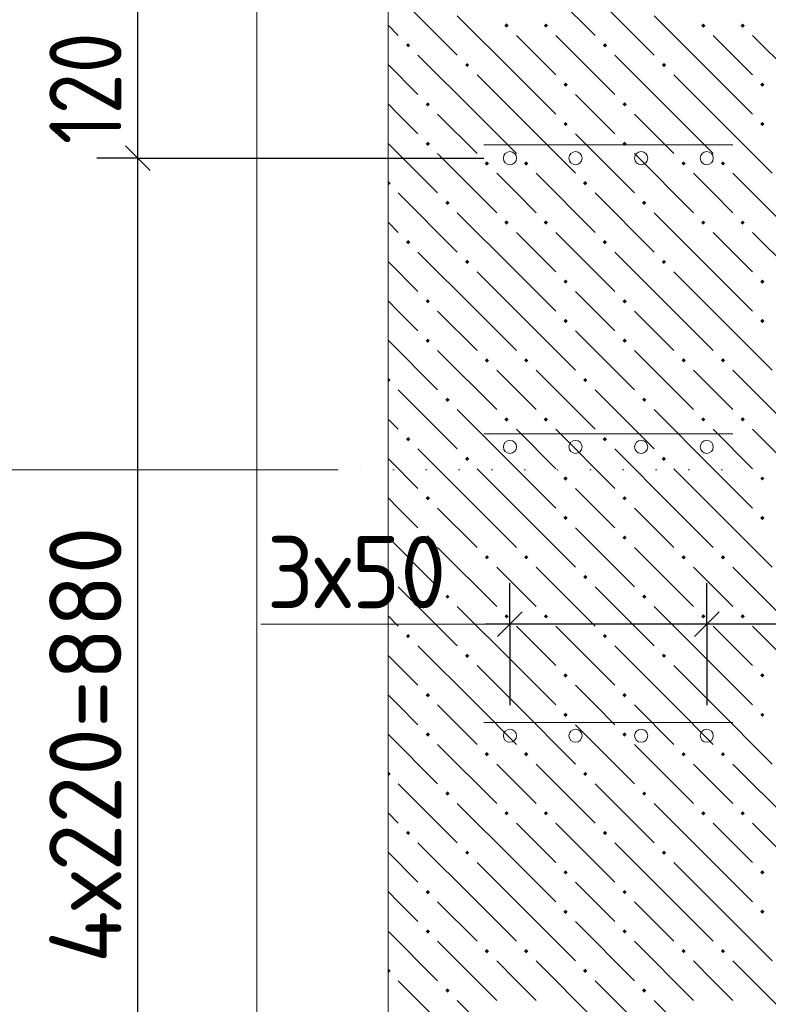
# Model space of a CAD drawing. Header units: millimetres. Extents: x 0 to 50400, y 0 to 35640.
# Tile 26 of 46: x 5174 to 7914, y 27942 to 31542. Entities that reach past the tile are written whole.
import ezdxf

# ---------------------------------------------------------------- set-up
doc = ezdxf.new("R2010")
doc.units = ezdxf.units.MM
doc.linetypes.add('______9', pattern=[120, 0, -120])
for name, color, linetype, lineweight in [('Standard', 7, 'Continuous', 25), ('ЖБ Перекрытие верхний уровень', 7, 'Continuous', 35), ('Размерная линия_ общее', 7, 'Continuous', 13)]:
    doc.layers.add(name, color=color, linetype=linetype, lineweight=lineweight)
doc.layers.add('Вспомогательная арматура', color=7, linetype='Continuous', lineweight=18, true_color=0x656565)
doc.layers.add('Поперечная арматура', color=7, linetype='Continuous', lineweight=18, true_color=0x5a2814)
doc.layers.add('Размерная выноска', color=7, linetype='Continuous')
doc.styles.add('ISOCPEUR', font='txt')

msp = doc.modelspace()

# ---------------------------------------------------------------- hatches: boundary and pattern name
at = {"layer": 'ЖБ Перекрытие верхний уровень', "linetype": 'Continuous', "lineweight": 18, "transparency": 33554687}
for points in [[(6947.9, 31520.3), (6955.7, 31528.1), (6963.5, 31520.3), (6955.7, 31512.5)], [(7091.9, 31520.3), (7099.7, 31528.1), (7107.5, 31520.3), (7099.7, 31512.5)], [(7667.9, 31520.3), (7675.7, 31528.1), (7683.5, 31520.3), (7675.7, 31512.5)], [(7811.9, 31520.3), (7819.7, 31528.1), (7827.5, 31520.3), (7819.7, 31512.5)], [(6587.9, 31448.3), (6595.7, 31456.1), (6603.5, 31448.3), (6595.7, 31440.5)], [(7307.9, 31448.3), (7315.7, 31456.1), (7323.5, 31448.3), (7315.7, 31440.5)], [(6803.9, 31376.3), (6811.7, 31384.1), (6819.5, 31376.3), (6811.7, 31368.5)], [(7523.9, 31376.3), (7531.7, 31384.1), (7539.5, 31376.3), (7531.7, 31368.5)], [(7163.9, 31304.3), (7171.7, 31312.1), (7179.5, 31304.3), (7171.7, 31296.5)], [(7883.9, 31304.3), (7891.7, 31312.1), (7899.5, 31304.3), (7891.7, 31296.5)], [(6659.9, 31232.3), (6667.7, 31240.1), (6675.5, 31232.3), (6667.7, 31224.5)], [(7379.9, 31232.3), (7387.7, 31240.1), (7395.5, 31232.3), (7387.7, 31224.5)], [(7163.9, 31160.3), (7171.7, 31168.1), (7179.5, 31160.3), (7171.7, 31152.5)], [(7883.9, 31160.3), (7891.7, 31168.1), (7899.5, 31160.3), (7891.7, 31152.5)], [(6659.9, 31088.3), (6667.7, 31096.1), (6675.5, 31088.3), (6667.7, 31080.5)], [(7379.9, 31088.3), (7387.7, 31096.1), (7395.5, 31088.3), (7387.7, 31080.5)], [(6875.9, 31016.3), (6883.7, 31024.1), (6891.5, 31016.3), (6883.7, 31008.5)], [(7019.9, 31016.3), (7027.7, 31024.1), (7035.5, 31016.3), (7027.7, 31008.5)], [(7595.9, 31016.3), (7603.7, 31024.1), (7611.5, 31016.3), (7603.7, 31008.5)], [(7739.9, 31016.3), (7747.7, 31024.1), (7755.5, 31016.3), (7747.7, 31008.5)], [(6522.2, 30950.6), (6523.7, 30952.1), (6531.5, 30944.3), (6523.7, 30936.5), (6522.2, 30938)], [(7235.9, 30944.3), (7243.7, 30952.1), (7251.5, 30944.3), (7243.7, 30936.5)], [(6731.9, 30872.3), (6739.7, 30880.1), (6747.5, 30872.3), (6739.7, 30864.5)], [(7451.9, 30872.3), (7459.7, 30880.1), (7467.5, 30872.3), (7459.7, 30864.5)], [(6947.9, 30800.3), (6955.7, 30808.1), (6963.5, 30800.3), (6955.7, 30792.5)], [(7091.9, 30800.3), (7099.7, 30808.1), (7107.5, 30800.3), (7099.7, 30792.5)], [(7667.9, 30800.3), (7675.7, 30808.1), (7683.5, 30800.3), (7675.7, 30792.5)], [(7811.9, 30800.3), (7819.7, 30808.1), (7827.5, 30800.3), (7819.7, 30792.5)], [(6587.9, 30728.3), (6595.7, 30736.1), (6603.5, 30728.3), (6595.7, 30720.5)], [(7307.9, 30728.3), (7315.7, 30736.1), (7323.5, 30728.3), (7315.7, 30720.5)], [(6803.9, 30656.3), (6811.7, 30664.1), (6819.5, 30656.3), (6811.7, 30648.5)], [(7523.9, 30656.3), (7531.7, 30664.1), (7539.5, 30656.3), (7531.7, 30648.5)], [(7163.9, 30584.3), (7171.7, 30592.1), (7179.5, 30584.3), (7171.7, 30576.5)], [(7883.9, 30584.3), (7891.7, 30592.1), (7899.5, 30584.3), (7891.7, 30576.5)], [(6659.9, 30512.3), (6667.7, 30520.1), (6675.5, 30512.3), (6667.7, 30504.5)], [(7379.9, 30512.3), (7387.7, 30520.1), (7395.5, 30512.3), (7387.7, 30504.5)], [(7163.9, 30440.3), (7171.7, 30448.1), (7179.5, 30440.3), (7171.7, 30432.5)], [(7883.9, 30440.3), (7891.7, 30448.1), (7899.5, 30440.3), (7891.7, 30432.5)], [(6659.9, 30368.3), (6667.7, 30376.1), (6675.5, 30368.3), (6667.7, 30360.5)], [(7379.9, 30368.3), (7387.7, 30376.1), (7395.5, 30368.3), (7387.7, 30360.5)], [(6875.9, 30296.3), (6883.7, 30304.1), (6891.5, 30296.3), (6883.7, 30288.5)], [(7019.9, 30296.3), (7027.7, 30304.1), (7035.5, 30296.3), (7027.7, 30288.5)], [(7595.9, 30296.3), (7603.7, 30304.1), (7611.5, 30296.3), (7603.7, 30288.5)], [(7739.9, 30296.3), (7747.7, 30304.1), (7755.5, 30296.3), (7747.7, 30288.5)], [(6522.2, 30230.6), (6523.7, 30232.1), (6531.5, 30224.3), (6523.7, 30216.5), (6522.2, 30218)], [(7235.9, 30224.3), (7243.7, 30232.1), (7251.5, 30224.3), (7243.7, 30216.5)], [(6731.9, 30152.3), (6739.7, 30160.1), (6747.5, 30152.3), (6739.7, 30144.5)], [(7451.9, 30152.3), (7459.7, 30160.1), (7467.5, 30152.3), (7459.7, 30144.5)], [(6947.9, 30080.3), (6955.7, 30088.1), (6963.5, 30080.3), (6955.7, 30072.5)], [(7091.9, 30080.3), (7099.7, 30088.1), (7107.5, 30080.3), (7099.7, 30072.5)], [(7667.9, 30080.3), (7675.7, 30088.1), (7683.5, 30080.3), (7675.7, 30072.5)], [(7811.9, 30080.3), (7819.7, 30088.1), (7827.5, 30080.3), (7819.7, 30072.5)], [(6587.9, 30008.3), (6595.7, 30016.1), (6603.5, 30008.3), (6595.7, 30000.5)], [(7307.9, 30008.3), (7315.7, 30016.1), (7323.5, 30008.3), (7315.7, 30000.5)], [(6803.9, 29936.3), (6811.7, 29944.1), (6819.5, 29936.3), (6811.7, 29928.5)], [(7523.9, 29936.3), (7531.7, 29944.1), (7539.5, 29936.3), (7531.7, 29928.5)], [(7163.9, 29864.3), (7171.7, 29872.1), (7179.5, 29864.3), (7171.7, 29856.5)], [(7883.9, 29864.3), (7891.7, 29872.1), (7899.5, 29864.3), (7891.7, 29856.5)], [(6659.9, 29792.3), (6667.7, 29800.1), (6675.5, 29792.3), (6667.7, 29784.5)], [(7379.9, 29792.3), (7387.7, 29800.1), (7395.5, 29792.3), (7387.7, 29784.5)], [(7163.9, 29720.3), (7171.7, 29728.1), (7179.5, 29720.3), (7171.7, 29712.5)], [(7883.9, 29720.3), (7891.7, 29728.1), (7899.5, 29720.3), (7891.7, 29712.5)], [(6659.9, 29648.3), (6667.7, 29656.1), (6675.5, 29648.3), (6667.7, 29640.5)], [(7379.9, 29648.3), (7387.7, 29656.1), (7395.5, 29648.3), (7387.7, 29640.5)], [(6875.9, 29576.3), (6883.7, 29584.1), (6891.5, 29576.3), (6883.7, 29568.5)], [(7019.9, 29576.3), (7027.7, 29584.1), (7035.5, 29576.3), (7027.7, 29568.5)], [(7595.9, 29576.3), (7603.7, 29584.1), (7611.5, 29576.3), (7603.7, 29568.5)], [(7739.9, 29576.3), (7747.7, 29584.1), (7755.5, 29576.3), (7747.7, 29568.5)], [(6522.2, 29510.6), (6523.7, 29512.1), (6531.5, 29504.3), (6523.7, 29496.5), (6522.2, 29498)], [(7235.9, 29504.3), (7243.7, 29512.1), (7251.5, 29504.3), (7243.7, 29496.5)], [(6731.9, 29432.3), (6739.7, 29440.1), (6747.5, 29432.3), (6739.7, 29424.5)], [(7451.9, 29432.3), (7459.7, 29440.1), (7467.5, 29432.3), (7459.7, 29424.5)], [(6947.9, 29360.3), (6955.7, 29368.1), (6963.5, 29360.3), (6955.7, 29352.5)], [(7091.9, 29360.3), (7099.7, 29368.1), (7107.5, 29360.3), (7099.7, 29352.5)], [(7667.9, 29360.3), (7675.7, 29368.1), (7683.5, 29360.3), (7675.7, 29352.5)], [(7811.9, 29360.3), (7819.7, 29368.1), (7827.5, 29360.3), (7819.7, 29352.5)], [(6587.9, 29288.3), (6595.7, 29296.1), (6603.5, 29288.3), (6595.7, 29280.5)], [(7307.9, 29288.3), (7315.7, 29296.1), (7323.5, 29288.3), (7315.7, 29280.5)], [(6803.9, 29216.3), (6811.7, 29224.1), (6819.5, 29216.3), (6811.7, 29208.5)], [(7523.9, 29216.3), (7531.7, 29224.1), (7539.5, 29216.3), (7531.7, 29208.5)], [(7163.9, 29144.3), (7171.7, 29152.1), (7179.5, 29144.3), (7171.7, 29136.5)], [(7883.9, 29144.3), (7891.7, 29152.1), (7899.5, 29144.3), (7891.7, 29136.5)], [(6659.9, 29072.3), (6667.7, 29080.1), (6675.5, 29072.3), (6667.7, 29064.5)], [(7379.9, 29072.3), (7387.7, 29080.1), (7395.5, 29072.3), (7387.7, 29064.5)], [(7163.9, 29000.3), (7171.7, 29008.1), (7179.5, 29000.3), (7171.7, 28992.5)], [(7883.9, 29000.3), (7891.7, 29008.1), (7899.5, 29000.3), (7891.7, 28992.5)], [(6659.9, 28928.3), (6667.7, 28936.1), (6675.5, 28928.3), (6667.7, 28920.5)], [(7379.9, 28928.3), (7387.7, 28936.1), (7395.5, 28928.3), (7387.7, 28920.5)], [(6875.9, 28856.3), (6883.7, 28864.1), (6891.5, 28856.3), (6883.7, 28848.5)], [(7019.9, 28856.3), (7027.7, 28864.1), (7035.5, 28856.3), (7027.7, 28848.5)], [(7595.9, 28856.3), (7603.7, 28864.1), (7611.5, 28856.3), (7603.7, 28848.5)], [(7739.9, 28856.3), (7747.7, 28864.1), (7755.5, 28856.3), (7747.7, 28848.5)], [(6522.2, 28790.6), (6523.7, 28792.1), (6531.5, 28784.3), (6523.7, 28776.5), (6522.2, 28778)], [(7235.9, 28784.3), (7243.7, 28792.1), (7251.5, 28784.3), (7243.7, 28776.5)], [(6731.9, 28712.3), (6739.7, 28720.1), (6747.5, 28712.3), (6739.7, 28704.5)], [(7451.9, 28712.3), (7459.7, 28720.1), (7467.5, 28712.3), (7459.7, 28704.5)], [(6947.9, 28640.3), (6955.7, 28648.1), (6963.5, 28640.3), (6955.7, 28632.5)], [(7091.9, 28640.3), (7099.7, 28648.1), (7107.5, 28640.3), (7099.7, 28632.5)], [(7667.9, 28640.3), (7675.7, 28648.1), (7683.5, 28640.3), (7675.7, 28632.5)], [(7811.9, 28640.3), (7819.7, 28648.1), (7827.5, 28640.3), (7819.7, 28632.5)], [(6587.9, 28568.3), (6595.7, 28576.1), (6603.5, 28568.3), (6595.7, 28560.5)], [(7307.9, 28568.3), (7315.7, 28576.1), (7323.5, 28568.3), (7315.7, 28560.5)], [(6803.9, 28496.3), (6811.7, 28504.1), (6819.5, 28496.3), (6811.7, 28488.5)], [(7523.9, 28496.3), (7531.7, 28504.1), (7539.5, 28496.3), (7531.7, 28488.5)], [(7163.9, 28424.3), (7171.7, 28432.1), (7179.5, 28424.3), (7171.7, 28416.5)], [(7883.9, 28424.3), (7891.7, 28432.1), (7899.5, 28424.3), (7891.7, 28416.5)], [(6659.9, 28352.3), (6667.7, 28360.1), (6675.5, 28352.3), (6667.7, 28344.5)], [(7379.9, 28352.3), (7387.7, 28360.1), (7395.5, 28352.3), (7387.7, 28344.5)], [(7163.9, 28280.3), (7171.7, 28288.1), (7179.5, 28280.3), (7171.7, 28272.5)], [(7883.9, 28280.3), (7891.7, 28288.1), (7899.5, 28280.3), (7891.7, 28272.5)], [(6659.9, 28208.3), (6667.7, 28216.1), (6675.5, 28208.3), (6667.7, 28200.5)], [(7379.9, 28208.3), (7387.7, 28216.1), (7395.5, 28208.3), (7387.7, 28200.5)], [(6875.9, 28136.3), (6883.7, 28144.1), (6891.5, 28136.3), (6883.7, 28128.5)], [(7019.9, 28136.3), (7027.7, 28144.1), (7035.5, 28136.3), (7027.7, 28128.5)], [(7595.9, 28136.3), (7603.7, 28144.1), (7611.5, 28136.3), (7603.7, 28128.5)], [(7739.9, 28136.3), (7747.7, 28144.1), (7755.5, 28136.3), (7747.7, 28128.5)], [(6522.2, 28070.6), (6523.7, 28072.1), (6531.5, 28064.3), (6523.7, 28056.5), (6522.2, 28058)], [(7235.9, 28064.3), (7243.7, 28072.1), (7251.5, 28064.3), (7243.7, 28056.5)], [(6731.9, 27992.3), (6739.7, 28000.1), (6747.5, 27992.3), (6739.7, 27984.5)], [(7451.9, 27992.3), (7459.7, 28000.1), (7467.5, 27992.3), (7459.7, 27984.5)]]:
    msp.add_hatch(color=7, dxfattribs=at).paths.add_polyline_path(points, flags=16)

# ---------------------------------------------------------------- linework, layer by layer
at = {"layer": 'Standard', "color": 7, "linetype": 'Continuous', "lineweight": -3, "transparency": 33554687}
for p, q in [((5606.9, 31035.8), (5606.9, 31611.8)), ((5606.9, 26811.8), (5606.9, 31035.8)), ((6968.3, 29331.6), (6878.3, 29331.6)), ((7688.3, 29331.6), (6968.3, 29331.6)), ((7976.3, 29331.6), (7688.3, 29331.6))]:
    msp.add_line(p, q, dxfattribs=at)
at = {"layer": 'Standard', "color": 7, "linetype": 'Continuous', "lineweight": 25, "transparency": 33554687}
for p, q in [((5651.9, 30990.8), (5561.9, 31080.8)), ((7013.3, 29376.6), (6923.3, 29286.6)), ((7733.3, 29376.6), (7643.3, 29286.6))]:
    msp.add_line(p, q, dxfattribs=at)
at = {"layer": 'Standard', "color": 251, "linetype": 'Continuous', "lineweight": -3, "true_color": 0x656565, "transparency": 33554687}
for p, q in [((5606.9, 31035.8), (5456.9, 31035.8)), ((5606.9, 31035.8), (5756.9, 31035.8)), ((5606.9, 31035.8), (6872.3, 31035.8)), ((6968.3, 29331.6), (6968.3, 29481.6)), ((7688.3, 29331.6), (7688.3, 29481.6)), ((6968.3, 29331.6), (6968.3, 29181.6)), ((6968.3, 29331.6), (6968.3, 29035.7)), ((7688.3, 29331.6), (7688.3, 29181.6)), ((7688.3, 29331.6), (7688.3, 29035.7))]:
    msp.add_line(p, q, dxfattribs=at)
at = {"layer": 'Standard', "color": 7, "linetype": '______9', "lineweight": 13, "transparency": 33554687}
msp.add_line((7743.1, 29895.8), (6340.3, 29895.8), dxfattribs=at)
at = {"layer": 'Standard', "color": 254, "linetype": 'Continuous', "lineweight": 18, "true_color": 0xc4c4ff, "transparency": 33554687}
msp.add_lwpolyline([(6042.2, 24677.5), (10136.3, 24677.5), (10136.3, 33105.1), (6042.2, 33105.1), (6042.2, 24677.5)], dxfattribs=at)
at = {"layer": 'Standard', "color": 7, "linetype": 'Continuous', "lineweight": 13, "transparency": 33554687}
msp.add_lwpolyline([(4876.3, 29895.8), (5481.1, 29895.8), (6340.3, 29895.8)], dxfattribs=at)
at = {"layer": 'Вспомогательная арматура', "color": 251, "linetype": 'Continuous', "lineweight": 18, "true_color": 0x656565, "transparency": 33554687}
for p, q in [((7784.3, 31083.8), (6872.3, 31083.8)), ((7784.3, 31083.8), (6872.3, 31083.8)), ((7784.3, 30027.8), (6872.3, 30027.8)), ((7784.3, 30027.8), (6872.3, 30027.8)), ((7784.3, 28971.8), (6872.3, 28971.8)), ((7784.3, 28971.8), (6872.3, 28971.8))]:
    msp.add_line(p, q, dxfattribs=at)
at = {"layer": 'ЖБ Перекрытие верхний уровень', "color": 9, "linetype": 'Continuous', "lineweight": 18, "true_color": 0xc7c7c7, "transparency": 33554687}
for p, q in [((7063.7, 31700.3), (7279.7, 31484.3)), ((6559.7, 31628.3), (6775.7, 31412.3)), ((7279.7, 31628.3), (7495.7, 31412.3)), ((6991.7, 31340.3), (6775.7, 31556.3)), ((7711.7, 31340.3), (7495.7, 31556.3)), ((6522.2, 31521.8), (6559.7, 31484.3)), ((6991.7, 31484.3), (7135.7, 31340.3)), ((7135.7, 31484.3), (7351.7, 31268.3)), ((7711.7, 31484.3), (7855.7, 31340.3)), ((7855.7, 31484.3), (8071.7, 31268.3)), ((6847.7, 31196.3), (6631.7, 31412.3)), ((7567.7, 31196.3), (7351.7, 31412.3)), ((6522.2, 31377.8), (6631.7, 31268.3)), ((6847.7, 31340.3), (6991.7, 31196.3)), ((6991.7, 31340.3), (7135.7, 31196.3)), ((7567.7, 31340.3), (7711.7, 31196.3)), ((7711.7, 31340.3), (7855.7, 31196.3)), ((7279.7, 31196.3), (7207.7, 31268.3)), ((6559.7, 31196.3), (6522.2, 31233.8)), ((6631.7, 31124.3), (6559.7, 31196.3)), ((6703.7, 31196.3), (6847.7, 31052.3)), ((6847.7, 31196.3), (6991.7, 31052.3)), ((6991.7, 31196.3), (7207.7, 30980.3)), ((7351.7, 31124.3), (7279.7, 31196.3)), ((7423.7, 31196.3), (7567.7, 31052.3)), ((7567.7, 31196.3), (7711.7, 31052.3)), ((7711.7, 31196.3), (7927.7, 30980.3)), ((7207.7, 31124.3), (7423.7, 30908.3)), ((6522.2, 31089.8), (6703.7, 30908.3)), ((6703.7, 31052.3), (6919.7, 30836.3)), ((7423.7, 31052.3), (7639.7, 30836.3)), ((6991.7, 30908.3), (6919.7, 30980.3)), ((7063.7, 30980.3), (7279.7, 30764.3)), ((7711.7, 30908.3), (7639.7, 30980.3)), ((7783.7, 30980.3), (7999.7, 30764.3)), ((6559.7, 30908.3), (6775.7, 30692.3)), ((7063.7, 30836.3), (6991.7, 30908.3)), ((7279.7, 30908.3), (7495.7, 30692.3)), ((7783.7, 30836.3), (7711.7, 30908.3)), ((6991.7, 30620.3), (6775.7, 30836.3)), ((7711.7, 30620.3), (7495.7, 30836.3)), ((6522.2, 30801.8), (6559.7, 30764.3)), ((6991.7, 30764.3), (7135.7, 30620.3)), ((7135.7, 30764.3), (7351.7, 30548.3)), ((7711.7, 30764.3), (7855.7, 30620.3)), ((7855.7, 30764.3), (8071.7, 30548.3)), ((6847.7, 30476.3), (6631.7, 30692.3)), ((7567.7, 30476.3), (7351.7, 30692.3)), ((6522.2, 30657.8), (6631.7, 30548.3)), ((6847.7, 30620.3), (6991.7, 30476.3)), ((6991.7, 30620.3), (7135.7, 30476.3)), ((7567.7, 30620.3), (7711.7, 30476.3)), ((7711.7, 30620.3), (7855.7, 30476.3)), ((7279.7, 30476.3), (7207.7, 30548.3)), ((6559.7, 30476.3), (6522.2, 30513.8)), ((6631.7, 30404.3), (6559.7, 30476.3)), ((6703.7, 30476.3), (6847.7, 30332.3)), ((6847.7, 30476.3), (6991.7, 30332.3)), ((6991.7, 30476.3), (7207.7, 30260.3)), ((7351.7, 30404.3), (7279.7, 30476.3)), ((7423.7, 30476.3), (7567.7, 30332.3)), ((7567.7, 30476.3), (7711.7, 30332.3)), ((7711.7, 30476.3), (7927.7, 30260.3)), ((7207.7, 30404.3), (7423.7, 30188.3)), ((6522.2, 30369.8), (6703.7, 30188.3)), ((6703.7, 30332.3), (6919.7, 30116.3)), ((7423.7, 30332.3), (7639.7, 30116.3)), ((6991.7, 30188.3), (6919.7, 30260.3)), ((7063.7, 30260.3), (7279.7, 30044.3)), ((7711.7, 30188.3), (7639.7, 30260.3)), ((7783.7, 30260.3), (7999.7, 30044.3)), ((6559.7, 30188.3), (6775.7, 29972.3)), ((7063.7, 30116.3), (6991.7, 30188.3)), ((7279.7, 30188.3), (7495.7, 29972.3)), ((7783.7, 30116.3), (7711.7, 30188.3)), ((6991.7, 29900.3), (6775.7, 30116.3)), ((7711.7, 29900.3), (7495.7, 30116.3)), ((6522.2, 30081.8), (6559.7, 30044.3)), ((6991.7, 30044.3), (7135.7, 29900.3)), ((7135.7, 30044.3), (7351.7, 29828.3)), ((7711.7, 30044.3), (7855.7, 29900.3)), ((7855.7, 30044.3), (8071.7, 29828.3)), ((6847.7, 29756.3), (6631.7, 29972.3)), ((7567.7, 29756.3), (7351.7, 29972.3)), ((6522.2, 29937.8), (6631.7, 29828.3)), ((6847.7, 29900.3), (6991.7, 29756.3)), ((6991.7, 29900.3), (7135.7, 29756.3)), ((7567.7, 29900.3), (7711.7, 29756.3)), ((7711.7, 29900.3), (7855.7, 29756.3)), ((7279.7, 29756.3), (7207.7, 29828.3)), ((6559.7, 29756.3), (6522.2, 29793.8)), ((6631.7, 29684.3), (6559.7, 29756.3)), ((6703.7, 29756.3), (6847.7, 29612.3)), ((6847.7, 29756.3), (6991.7, 29612.3)), ((6991.7, 29756.3), (7207.7, 29540.3)), ((7351.7, 29684.3), (7279.7, 29756.3)), ((7423.7, 29756.3), (7567.7, 29612.3)), ((7567.7, 29756.3), (7711.7, 29612.3)), ((7711.7, 29756.3), (7927.7, 29540.3)), ((7207.7, 29684.3), (7423.7, 29468.3)), ((6522.2, 29649.8), (6703.7, 29468.3)), ((6703.7, 29612.3), (6919.7, 29396.3)), ((7423.7, 29612.3), (7639.7, 29396.3)), ((6991.7, 29468.3), (6919.7, 29540.3)), ((7063.7, 29540.3), (7279.7, 29324.3)), ((7711.7, 29468.3), (7639.7, 29540.3)), ((7783.7, 29540.3), (7999.7, 29324.3)), ((6559.7, 29468.3), (6775.7, 29252.3)), ((7063.7, 29396.3), (6991.7, 29468.3)), ((7279.7, 29468.3), (7495.7, 29252.3)), ((7783.7, 29396.3), (7711.7, 29468.3)), ((6991.7, 29180.3), (6775.7, 29396.3)), ((7711.7, 29180.3), (7495.7, 29396.3)), ((6522.2, 29361.8), (6559.7, 29324.3)), ((6991.7, 29324.3), (7135.7, 29180.3)), ((7135.7, 29324.3), (7351.7, 29108.3)), ((7711.7, 29324.3), (7855.7, 29180.3)), ((7855.7, 29324.3), (8071.7, 29108.3)), ((6847.7, 29036.3), (6631.7, 29252.3)), ((7567.7, 29036.3), (7351.7, 29252.3)), ((6522.2, 29217.8), (6631.7, 29108.3)), ((6847.7, 29180.3), (6991.7, 29036.3)), ((6991.7, 29180.3), (7135.7, 29036.3)), ((7567.7, 29180.3), (7711.7, 29036.3)), ((7711.7, 29180.3), (7855.7, 29036.3)), ((7279.7, 29036.3), (7207.7, 29108.3)), ((6559.7, 29036.3), (6522.2, 29073.8)), ((6631.7, 28964.3), (6559.7, 29036.3)), ((6703.7, 29036.3), (6847.7, 28892.3)), ((6847.7, 29036.3), (6991.7, 28892.3)), ((6991.7, 29036.3), (7207.7, 28820.3)), ((7351.7, 28964.3), (7279.7, 29036.3)), ((7423.7, 29036.3), (7567.7, 28892.3)), ((7567.7, 29036.3), (7711.7, 28892.3)), ((7711.7, 29036.3), (7927.7, 28820.3)), ((7207.7, 28964.3), (7423.7, 28748.3)), ((6522.2, 28929.8), (6703.7, 28748.3)), ((6703.7, 28892.3), (6919.7, 28676.3)), ((7423.7, 28892.3), (7639.7, 28676.3)), ((6991.7, 28748.3), (6919.7, 28820.3)), ((7063.7, 28820.3), (7279.7, 28604.3)), ((7711.7, 28748.3), (7639.7, 28820.3)), ((7783.7, 28820.3), (7999.7, 28604.3)), ((6559.7, 28748.3), (6775.7, 28532.3)), ((7063.7, 28676.3), (6991.7, 28748.3)), ((7279.7, 28748.3), (7495.7, 28532.3)), ((7783.7, 28676.3), (7711.7, 28748.3)), ((6991.7, 28460.3), (6775.7, 28676.3)), ((7711.7, 28460.3), (7495.7, 28676.3)), ((6522.2, 28641.8), (6559.7, 28604.3)), ((6991.7, 28604.3), (7135.7, 28460.3)), ((7135.7, 28604.3), (7351.7, 28388.3)), ((7711.7, 28604.3), (7855.7, 28460.3)), ((7855.7, 28604.3), (8071.7, 28388.3)), ((6847.7, 28316.3), (6631.7, 28532.3)), ((7567.7, 28316.3), (7351.7, 28532.3)), ((6522.2, 28497.8), (6631.7, 28388.3)), ((6847.7, 28460.3), (6991.7, 28316.3)), ((6991.7, 28460.3), (7135.7, 28316.3)), ((7567.7, 28460.3), (7711.7, 28316.3)), ((7711.7, 28460.3), (7855.7, 28316.3)), ((7279.7, 28316.3), (7207.7, 28388.3)), ((6559.7, 28316.3), (6522.2, 28353.8)), ((6631.7, 28244.3), (6559.7, 28316.3)), ((6703.7, 28316.3), (6847.7, 28172.3)), ((6847.7, 28316.3), (6991.7, 28172.3)), ((6991.7, 28316.3), (7207.7, 28100.3)), ((7351.7, 28244.3), (7279.7, 28316.3)), ((7423.7, 28316.3), (7567.7, 28172.3)), ((7567.7, 28316.3), (7711.7, 28172.3)), ((7711.7, 28316.3), (7927.7, 28100.3)), ((7207.7, 28244.3), (7423.7, 28028.3)), ((6522.2, 28209.8), (6703.7, 28028.3)), ((6703.7, 28172.3), (6919.7, 27956.3)), ((7423.7, 28172.3), (7639.7, 27956.3)), ((6991.7, 28028.3), (6919.7, 28100.3)), ((7063.7, 28100.3), (7279.7, 27884.3)), ((7711.7, 28028.3), (7639.7, 28100.3)), ((7783.7, 28100.3), (7999.7, 27884.3)), ((6559.7, 28028.3), (6775.7, 27812.3)), ((7063.7, 27956.3), (6991.7, 28028.3)), ((7279.7, 28028.3), (7495.7, 27812.3)), ((7783.7, 27956.3), (7711.7, 28028.3)), ((6991.7, 27740.3), (6775.7, 27956.3)), ((7711.7, 27740.3), (7495.7, 27956.3))]:
    msp.add_line(p, q, dxfattribs=at)
at = {"layer": 'Поперечная арматура', "color": 19, "linetype": 'Continuous', "lineweight": 18, "true_color": 0x5a2814, "transparency": 33554687}
for centre in [(6968.3, 31035.8), (7208.3, 31035.8), (7448.3, 31035.8), (7688.3, 31035.8), (6968.3, 29979.8), (7208.3, 29979.8), (7448.3, 29979.8), (7688.3, 29979.8), (6968.3, 28923.8), (7208.3, 28923.8), (7448.3, 28923.8), (7688.3, 28923.8)]:
    msp.add_circle(centre, 24, dxfattribs=at)
at = {"layer": 'Размерная выноска', "color": 7, "linetype": 'Continuous', "lineweight": 13, "transparency": 33554687}
msp.add_line((6522.2, 32673.1), (6522.2, 25109.5), dxfattribs=at)
at = {"layer": 'Размерная линия_ общее', "color": 7, "linetype": 'Continuous', "lineweight": 13, "transparency": 33554687}
msp.add_line((6968.3, 29331.6), (6056.3, 29331.6), dxfattribs=at)

# ---------------------------------------------------------------- texts
at = {"layer": 'Standard', "color": 7, "linetype": 'Continuous', "lineweight": 25, "transparency": 33554687, "char_height": 264, "attachment_point": 7, "rotation": 90, "style": 'ISOCPEUR'}
for s, insert, width in [('\\W0.83;120', (5546.9, 31086.2), 610.286), ('\\W0.97;4х220=880', (5546.9, 28092.2), 1816.223)]:
    msp.add_mtext(s, dxfattribs=dict(at, insert=insert, width=width))
at = {"layer": 'Standard', "color": 7, "linetype": 'Continuous', "lineweight": 25, "transparency": 33554687, "insert": (6078.7, 29390.2), "char_height": 264, "width": 861.713, "attachment_point": 7, "style": 'ISOCPEUR'}
msp.add_mtext('\\W0.93;3х50', dxfattribs=at)

doc.saveas('drawing.dxf')
